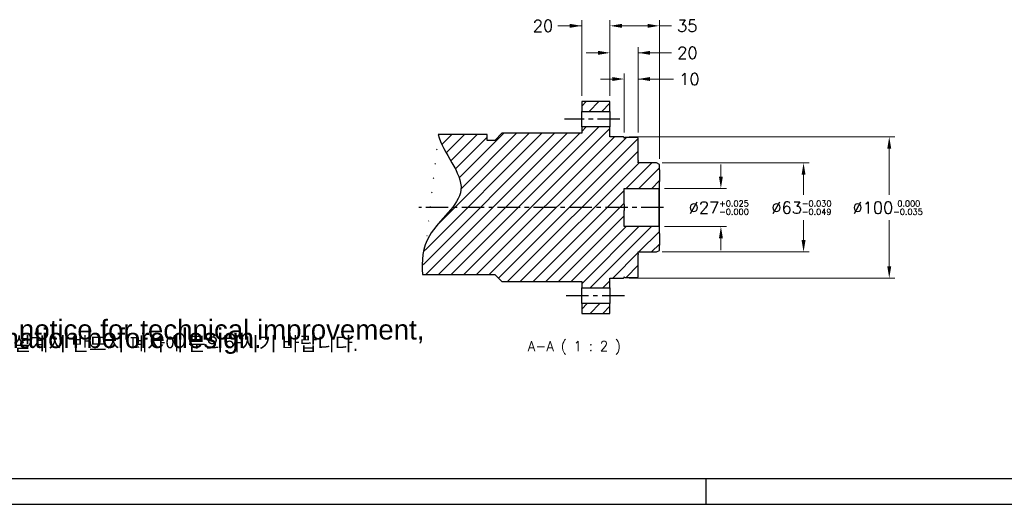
# Model space of a CAD drawing. Extents: x 46595 to 48279, y -9647 to -8459.
# Tile 2 of 24: x 46950 to 47647, y -9647 to -9304. Entities that reach past the tile are written whole.
import ezdxf

# ---------------------------------------------------------------- set-up
doc = ezdxf.new("R2010")
doc.units = 0
doc.header["$LTSCALE"] = 25.4
doc.linetypes.add('CENTER', pattern=[2, 1.25, -0.25, 0.25, -0.25])
doc.layers.get('0').update_dxf_attribs({"linetype": 'CONTINUOUS'})
doc.layers.get('Defpoints').update_dxf_attribs({"linetype": 'CONTINUOUS'})
for name, color, linetype in [('ATA-CENTER', 133, 'CENTER'), ('ATA-HATCH', 252, 'CONTINUOUS'), ('ATA-TEXT', 7, 'CONTINUOUS')]:
    doc.layers.add(name, color=color, linetype=linetype)
doc.layers.add('ATA-DIM', color=252, linetype='CONTINUOUS', lineweight=25)
doc.styles.get("Standard").update_dxf_attribs({"font": 'simplex.shx'})
doc.styles.add('주 문자 (ISO)', font='arial.ttf')
doc.dimstyles.new('ata_A1', dxfattribs={"dimtxt": 4.2, "dimasz": 4.2, "dimexe": 2, "dimexo": 2, "dimgap": 2, "dimtad": 0, "dimtih": 1, "dimtoh": 1, "dimdec": 6, "dimdsep": 46, "dimtxsty": 'Standard', "dimcen": 0, "dimclrd": 252, "dimclre": 252, "dimclrt": 4, "dimadec": 6, "dimazin": 2, "dimtfac": 1, "dimtdec": 6, "dimtofl": 0, "dimtmove": 0, "dimatfit": 3, "dimfxl": 0, "dimtolj": 1, "dimtzin": 0, "dimlwd": 0, "dimlwe": 0, "dimarcsym": 0})

# ---------------------------------------------------------------- blocks, each defined once
blk = doc.blocks.new('*D19504')
at = {"layer": 'ATA-DIM', "color": 252, "lineweight": 0}
for p, q in [((47377.67303237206, -9384.267025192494), (47377.67303237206, -9342.366229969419)), ((47387.67303237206, -9384.267025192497), (47387.67303237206, -9342.366229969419)), ((47369.27303237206, -9346.366229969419), (47360.87303237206, -9346.366229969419)), ((47387.67303237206, -9346.366229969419), (47412.70640559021, -9346.366229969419)), ((47396.07303237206, -9346.366229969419), (47404.47303237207, -9346.366229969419))]:
    blk.add_line(p, q, dxfattribs=at)
at = {"layer": 'ATA-DIM', "color": 252}
for points in [[(47369.27303237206, -9347.766229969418), (47369.27303237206, -9344.96622996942), (47377.67303237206, -9346.366229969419)], [(47396.07303237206, -9344.96622996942), (47396.07303237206, -9347.766229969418), (47387.67303237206, -9346.366229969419)]]:
    blk.add_solid(points, dxfattribs=at)
at = {"layer": 'Defpoints', "color": 0}
for p in [(47377.67303237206, -9346.366229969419), (47377.67303237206, -9388.267025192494), (47387.67303237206, -9388.267025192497)]:
    blk.add_point(p, dxfattribs=at)
at = {"layer": 'ATA-DIM', "color": 4, "ltscale": 0.2, "insert": (47416.70640559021, -9342.166229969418), "char_height": 8.4, "attachment_point": 1}
blk.add_mtext('\\A1;10', dxfattribs=at)
blk = doc.blocks.new('*D19503')
at = {"layer": 'ATA-DIM', "color": 252, "lineweight": 0}
for p, q in [((47359.27303237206, -9327.808750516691), (47350.87303237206, -9327.808750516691)), ((47367.67303237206, -9358.267025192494), (47367.67303237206, -9323.808750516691)), ((47387.67303237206, -9384.267025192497), (47387.67303237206, -9323.808750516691)), ((47387.67303237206, -9327.808750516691), (47411.26903237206, -9327.808750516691)), ((47396.07303237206, -9327.808750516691), (47404.47303237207, -9327.808750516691))]:
    blk.add_line(p, q, dxfattribs=at)
at = {"layer": 'ATA-DIM', "color": 252}
for points in [[(47359.27303237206, -9329.208750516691), (47359.27303237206, -9326.408750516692), (47367.67303237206, -9327.808750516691)], [(47396.07303237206, -9326.408750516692), (47396.07303237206, -9329.208750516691), (47387.67303237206, -9327.808750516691)]]:
    blk.add_solid(points, dxfattribs=at)
at = {"layer": 'Defpoints', "color": 0}
for p in [(47367.67303237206, -9327.808750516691), (47367.67303237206, -9362.267025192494), (47387.67303237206, -9388.267025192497)]:
    blk.add_point(p, dxfattribs=at)
at = {"layer": 'ATA-DIM', "color": 4, "ltscale": 0.2, "insert": (47415.26903237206, -9323.60875051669), "char_height": 8.4, "attachment_point": 1}
blk.add_mtext('\\A1;20', dxfattribs=at)
blk = doc.blocks.new('*D19502')
at = {"layer": 'ATA-DIM', "color": 252, "lineweight": 0}
for p, q in [((47367.67303237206, -9358.267025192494), (47367.67303237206, -9304.70076575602)), ((47402.67303237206, -9402.921725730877), (47402.67303237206, -9304.70076575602)), ((47376.07303237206, -9308.70076575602), (47394.27303237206, -9308.70076575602)), ((47402.67303237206, -9308.70076575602), (47411.14324038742, -9308.70076575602))]:
    blk.add_line(p, q, dxfattribs=at)
at = {"layer": 'ATA-DIM', "color": 252}
for points in [[(47376.07303237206, -9307.300765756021), (47376.07303237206, -9310.10076575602), (47367.67303237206, -9308.70076575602)], [(47394.27303237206, -9310.10076575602), (47394.27303237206, -9307.300765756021), (47402.67303237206, -9308.70076575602)]]:
    blk.add_solid(points, dxfattribs=at)
at = {"layer": 'Defpoints', "color": 0}
for p in [(47402.67303237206, -9308.70076575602), (47367.67303237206, -9362.267025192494), (47402.67303237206, -9406.921725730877)]:
    blk.add_point(p, dxfattribs=at)
at = {"layer": 'ATA-DIM', "color": 4, "ltscale": 0.2, "insert": (47415.14324038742, -9304.50076575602), "char_height": 8.4, "attachment_point": 1}
blk.add_mtext('\\A1;35', dxfattribs=at)
blk = doc.blocks.new('*D19499')
at = {"layer": 'ATA-DIM', "color": 252, "lineweight": 0}
for p, q in [((47347.67303237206, -9358.267025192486), (47347.67303237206, -9304.70076575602)), ((47367.67303237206, -9358.267025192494), (47367.67303237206, -9304.70076575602)), ((47347.67303237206, -9308.70076575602), (47330.6841872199, -9308.70076575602)), ((47339.27303237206, -9308.70076575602), (47330.87303237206, -9308.70076575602)), ((47376.07303237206, -9308.70076575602), (47384.47303237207, -9308.70076575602))]:
    blk.add_line(p, q, dxfattribs=at)
at = {"layer": 'ATA-DIM', "color": 252}
for points in [[(47339.27303237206, -9310.10076575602), (47339.27303237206, -9307.300765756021), (47347.67303237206, -9308.70076575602)], [(47376.07303237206, -9307.300765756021), (47376.07303237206, -9310.10076575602), (47367.67303237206, -9308.70076575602)]]:
    blk.add_solid(points, dxfattribs=at)
at = {"layer": 'Defpoints', "color": 0}
for p in [(47347.67303237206, -9308.70076575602), (47347.67303237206, -9362.267025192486), (47367.67303237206, -9362.267025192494)]:
    blk.add_point(p, dxfattribs=at)
at = {"layer": 'ATA-DIM', "color": 4, "ltscale": 0.2, "insert": (47313.07618721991, -9304.50076575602), "char_height": 8.4, "attachment_point": 1}
blk.add_mtext('\\A1;20', dxfattribs=at)
blk = doc.blocks.new('*D19500')
at = {"layer": 'ATA-DIM', "color": 252, "lineweight": 0}
for p, q in [((47404.67303237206, -9405.767025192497), (47508.67303237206, -9405.767025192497)), ((47504.67303237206, -9414.167025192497), (47504.67303237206, -9428.367025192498)), ((47504.67303237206, -9460.367025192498), (47504.67303237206, -9446.167025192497)), ((47404.67303237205, -9468.767025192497), (47508.67303237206, -9468.767025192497))]:
    blk.add_line(p, q, dxfattribs=at)
at = {"layer": 'ATA-DIM', "color": 252}
for points in [[(47506.07303237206, -9414.167025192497), (47503.27303237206, -9414.167025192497), (47504.67303237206, -9405.767025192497)], [(47503.27303237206, -9460.367025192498), (47506.07303237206, -9460.367025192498), (47504.67303237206, -9468.767025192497)]]:
    blk.add_solid(points, dxfattribs=at)
at = {"layer": 'Defpoints', "color": 0}
for p in [(47400.67303237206, -9405.767025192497), (47400.67303237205, -9468.767025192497), (47504.67303237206, -9468.767025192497)]:
    blk.add_point(p, dxfattribs=at)
at = {"layer": 'ATA-DIM', "color": 4, "ltscale": 0.2, "insert": (47481.90903237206, -9432.367025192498), "char_height": 8.4, "attachment_point": 1}
blk.add_mtext('\\A1;%%C63{\\H4.200000;\\S-0.030^ -0.049;}', dxfattribs=at)
blk = doc.blocks.new('*D19498')
at = {"layer": 'ATA-DIM', "color": 252, "lineweight": 0}
for p, q in [((47446.17303237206, -9415.367025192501), (47446.17303237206, -9406.967025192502)), ((47406.17303237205, -9423.767025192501), (47450.17303237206, -9423.767025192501)), ((47406.17303237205, -9450.767025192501), (47450.17303237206, -9450.767025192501)), ((47446.17303237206, -9459.1670251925), (47446.17303237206, -9467.5670251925))]:
    blk.add_line(p, q, dxfattribs=at)
at = {"layer": 'ATA-DIM', "color": 252}
for points in [[(47444.77303237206, -9415.367025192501), (47447.57303237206, -9415.367025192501), (47446.17303237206, -9423.767025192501)], [(47447.57303237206, -9459.1670251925), (47444.77303237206, -9459.1670251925), (47446.17303237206, -9450.767025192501)]]:
    blk.add_solid(points, dxfattribs=at)
at = {"layer": 'Defpoints', "color": 0}
for p in [(47402.17303237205, -9423.767025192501), (47446.17303237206, -9423.767025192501), (47402.17303237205, -9450.767025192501)]:
    blk.add_point(p, dxfattribs=at)
at = {"layer": 'ATA-DIM', "color": 4, "ltscale": 0.2, "insert": (47423.40903237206, -9432.367025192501), "char_height": 8.4, "attachment_point": 1}
blk.add_mtext('\\A1;%%C27{\\H4.200000;\\S+0.025^ -0.000;}', dxfattribs=at)
blk = doc.blocks.new('*D19501')
at = {"layer": 'ATA-DIM', "color": 252, "lineweight": 0}
for p, q in [((47381.17303237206, -9387.267025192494), (47569.28971169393, -9387.267025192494)), ((47565.28971169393, -9395.667025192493), (47565.28971169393, -9428.367025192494)), ((47565.28971169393, -9478.867025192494), (47565.28971169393, -9446.167025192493)), ((47381.17303237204, -9487.267025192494), (47569.28971169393, -9487.267025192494))]:
    blk.add_line(p, q, dxfattribs=at)
at = {"layer": 'ATA-DIM', "color": 252}
for points in [[(47566.68971169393, -9395.667025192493), (47563.88971169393, -9395.667025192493), (47565.28971169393, -9387.267025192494)], [(47563.88971169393, -9478.867025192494), (47566.68971169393, -9478.867025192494), (47565.28971169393, -9487.267025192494)]]:
    blk.add_solid(points, dxfattribs=at)
at = {"layer": 'Defpoints', "color": 0}
for p in [(47377.17303237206, -9387.267025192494), (47377.17303237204, -9487.267025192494), (47565.28971169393, -9487.267025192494)]:
    blk.add_point(p, dxfattribs=at)
at = {"layer": 'ATA-DIM', "color": 4, "ltscale": 0.2, "insert": (47539.33371169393, -9432.367025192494), "char_height": 8.4, "attachment_point": 1}
blk.add_mtext('\\A1;%%C100{\\H4.200000;\\S 0.000^ -0.035;}', dxfattribs=at)
blk = doc.blocks.new('ata-Border-A1-002')
blk.add_line((833.9999999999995, 9.000000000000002), (7, 8.999999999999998))
at = {"color": 253, "ltscale": 0.5}
for p, q in [((420.4999999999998, 9), (420.4999999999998, 0)), ((0, 0), (841.0000000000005, 0))]:
    blk.add_line(p, q, dxfattribs=at)

msp = doc.modelspace()

# ---------------------------------------------------------------- hatches: boundary and pattern name
at = {"layer": 'ATA-HATCH'}
h = msp.add_hatch(dxfattribs=at)
h.set_pattern_fill('ANSI31', color=256, scale=2)
h.set_pattern_definition([(45, (45131.02734534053, -13054.92694333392), (-4.490128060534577, 4.490128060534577), [])])
edge = h.paths.add_edge_path()
edge.add_line((47291.17303237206, -9384.76702519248), (47286.17303237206, -9389.76702519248))
edge.add_line((47286.17303237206, -9389.76702519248), (47280.67303237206, -9389.76702519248))
edge.add_line((47280.67303237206, -9389.76702519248), (47280.67303237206, -9385.635011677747))
edge.add_line((47280.67303237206, -9385.635011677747), (47246.09042990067, -9385.635011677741))
edge.add_spline(control_points=[(47246.09042990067, -9385.63501167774), (47249.33392118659, -9398.70716033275), (47276.58331796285, -9425.65314957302), (47236.09593035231, -9452.772445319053), (47234.2146888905, -9475.019876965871), (47235.01661031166, -9484.767025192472)], knot_values=[29.95343203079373, 29.95343203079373, 29.95343203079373, 29.95343203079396, 51.11458799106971, 70.8278344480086, 85.1607967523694, 85.1607967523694, 85.1607967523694, 85.1607967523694], degree=3, periodic=0)
edge.add_line((47235.01661031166, -9484.767025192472), (47286.17303237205, -9484.76702519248))
edge.add_line((47286.17303237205, -9484.76702519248), (47291.17303237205, -9489.76702519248))
edge.add_line((47291.17303237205, -9489.76702519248), (47347.67303237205, -9489.767025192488))
edge.add_line((47347.67303237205, -9489.76702519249), (47347.67303237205, -9494.26720667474))
edge.add_line((47347.67303237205, -9494.26720667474), (47367.67303237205, -9494.267206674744))
edge.add_line((47367.67303237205, -9494.267206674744), (47367.67303237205, -9487.267025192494))
edge.add_line((47367.67303237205, -9487.267025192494), (47377.17303237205, -9487.267025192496))
edge.add_line((47377.17303237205, -9487.267025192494), (47377.67303237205, -9486.767025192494))
edge.add_line((47377.67303237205, -9486.767025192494), (47377.67303237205, -9486.267025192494))
edge.add_line((47377.67303237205, -9486.267025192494), (47378.17303237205, -9486.767025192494))
edge.add_line((47378.17303237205, -9486.767025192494), (47387.17303237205, -9486.767025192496))
edge.add_line((47387.17303237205, -9486.767025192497), (47387.67303237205, -9486.267025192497))
edge.add_line((47387.67303237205, -9486.267025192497), (47387.67303237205, -9470.517025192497))
edge.add_line((47387.67303237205, -9470.517025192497), (47387.67303237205, -9469.767404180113))
edge.add_line((47387.67303237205, -9469.767404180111), (47387.67303237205, -9468.967025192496))
edge.add_line((47387.67303237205, -9468.967025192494), (47387.67303237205, -9468.767025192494))
edge.add_line((47387.67303237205, -9468.767025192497), (47400.67303237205, -9468.767025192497))
edge.add_line((47400.67303237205, -9468.767025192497), (47402.67303237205, -9467.61232465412))
edge.add_line((47402.67303237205, -9467.612324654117), (47402.67303237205, -9463.954985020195))
edge.add_line((47402.67303237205, -9463.954985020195), (47402.67303237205, -9455.579052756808))
edge.add_line((47402.67303237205, -9455.57905275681), (47402.67303237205, -9451.2670251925))
edge.add_line((47402.67303237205, -9451.267025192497), (47402.17303237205, -9450.767025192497))
edge.add_line((47402.17303237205, -9450.767025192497), (47377.67303237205, -9450.767025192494))
edge.add_line((47377.67303237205, -9450.767025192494), (47377.67303237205, -9439.392025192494))
edge.add_line((47377.67303237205, -9439.392025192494), (47377.67303237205, -9435.142025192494))
edge.add_line((47377.67303237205, -9435.142025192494), (47377.67303237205, -9423.767025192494))
edge.add_line((47377.67303237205, -9423.767025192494), (47402.17303237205, -9423.767025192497))
edge.add_line((47402.17303237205, -9423.767025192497), (47402.67303237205, -9423.267025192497))
edge.add_line((47402.67303237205, -9423.267025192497), (47402.67303237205, -9418.954997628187))
edge.add_line((47402.67303237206, -9418.954997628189), (47402.67303237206, -9410.579065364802))
edge.add_line((47402.67303237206, -9410.5790653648), (47402.67303237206, -9406.921725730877))
edge.add_line((47402.67303237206, -9406.921725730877), (47400.67303237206, -9405.767025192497))
edge.add_line((47400.67303237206, -9405.767025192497), (47387.67303237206, -9405.767025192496))
edge.add_line((47387.67303237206, -9405.767025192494), (47387.67303237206, -9405.567025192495))
edge.add_line((47387.67303237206, -9405.567025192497), (47387.67303237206, -9404.766646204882))
edge.add_line((47387.67303237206, -9404.76664620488), (47387.67303237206, -9404.017025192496))
edge.add_line((47387.67303237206, -9404.017025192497), (47387.67303237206, -9388.267025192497))
edge.add_line((47387.67303237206, -9388.267025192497), (47387.17303237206, -9387.767025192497))
edge.add_line((47387.17303237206, -9387.767025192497), (47378.17303237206, -9387.767025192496))
edge.add_line((47378.17303237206, -9387.767025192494), (47377.67303237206, -9388.267025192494))
edge.add_line((47377.67303237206, -9388.267025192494), (47377.67303237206, -9387.767025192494))
edge.add_line((47377.67303237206, -9387.767025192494), (47377.17303237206, -9387.267025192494))
edge.add_line((47377.17303237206, -9387.267025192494), (47367.67303237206, -9387.267025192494))
edge.add_line((47367.67303237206, -9387.267025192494), (47367.67303237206, -9380.266843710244))
edge.add_line((47367.67303237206, -9380.266843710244), (47347.67303237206, -9380.26684371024))
edge.add_line((47347.67303237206, -9380.26684371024), (47347.67303237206, -9384.76702519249))
edge.add_line((47347.67303237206, -9384.76702519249), (47291.17303237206, -9384.767025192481))
h.paths.add_polyline_path([(47347.67303237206, -9362.26702519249), (47347.67303237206, -9369.26724169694), (47367.67303237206, -9369.267241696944), (47367.67303237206, -9362.267025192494)])
h.paths.add_polyline_path([(47347.67303237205, -9505.26680868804), (47347.67303237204, -9512.26702519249), (47367.67303237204, -9512.267025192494), (47367.67303237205, -9505.26680868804)])

# ---------------------------------------------------------------- linework, layer by layer
for p, q in [((47347.67303237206, -9362.26702519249), (47347.67303237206, -9369.26724169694)), ((47367.67303237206, -9362.267025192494), (47347.67303237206, -9362.26702519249)), ((47367.67303237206, -9369.267241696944), (47367.67303237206, -9362.267025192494)), ((47347.67303237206, -9380.26684371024), (47347.67303237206, -9369.26724169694)), ((47347.67303237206, -9369.26724169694), (47367.67303237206, -9369.267241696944)), ((47367.67303237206, -9369.267241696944), (47367.67303237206, -9380.266843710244)), ((47291.17303237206, -9384.76702519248), (47286.17303237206, -9389.76702519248)), ((47347.67303237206, -9384.76702519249), (47291.17303237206, -9384.76702519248)), ((47347.67303237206, -9380.26684371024), (47347.67303237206, -9384.76702519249)), ((47367.67303237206, -9380.266843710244), (47347.67303237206, -9380.26684371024)), ((47367.67303237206, -9387.267025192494), (47367.67303237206, -9380.266843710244)), ((47280.67303237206, -9385.635011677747), (47246.09042990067, -9385.63501167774)), ((47280.67303237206, -9389.76702519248), (47280.67303237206, -9385.635011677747)), ((47286.17303237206, -9389.76702519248), (47280.67303237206, -9389.76702519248)), ((47377.17303237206, -9387.267025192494), (47367.67303237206, -9387.267025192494)), ((47377.67303237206, -9387.767025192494), (47377.17303237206, -9387.267025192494)), ((47378.17303237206, -9387.767025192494), (47377.67303237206, -9388.267025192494)), ((47377.67303237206, -9388.267025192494), (47377.67303237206, -9387.767025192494)), ((47387.17303237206, -9387.767025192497), (47378.17303237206, -9387.767025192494)), ((47387.67303237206, -9388.267025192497), (47387.17303237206, -9387.767025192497)), ((47387.67303237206, -9404.017025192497), (47387.67303237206, -9388.267025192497)), ((47387.67303237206, -9404.017025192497), (47387.67303237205, -9404.76664620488)), ((47387.67303237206, -9405.567025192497), (47387.67303237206, -9404.76664620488)), ((47387.67303237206, -9405.767025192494), (47387.67303237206, -9405.567025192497)), ((47400.67303237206, -9405.767025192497), (47387.67303237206, -9405.767025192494)), ((47402.67303237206, -9406.921725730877), (47400.67303237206, -9405.767025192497)), ((47402.67303237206, -9410.5790653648), (47402.67303237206, -9406.921725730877)), ((47402.67303237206, -9410.5790653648), (47402.67303237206, -9418.954997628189)), ((47402.67303237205, -9423.267025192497), (47402.67303237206, -9418.954997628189)), ((47377.67303237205, -9423.767025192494), (47402.17303237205, -9423.767025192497)), ((47377.67303237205, -9435.142025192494), (47377.67303237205, -9423.767025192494)), ((47402.17303237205, -9423.767025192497), (47402.67303237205, -9423.267025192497)), ((47402.17303237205, -9423.767025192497), (47402.17303237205, -9450.767025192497)), ((47402.67303237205, -9451.267025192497), (47402.67303237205, -9423.267025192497)), ((47377.67303237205, -9435.142025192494), (47377.67303237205, -9439.392025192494)), ((47377.67303237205, -9450.767025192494), (47377.67303237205, -9439.392025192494)), ((47402.17303237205, -9450.767025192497), (47377.67303237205, -9450.767025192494)), ((47402.67303237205, -9451.267025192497), (47402.17303237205, -9450.767025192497)), ((47402.67303237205, -9455.57905275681), (47402.67303237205, -9451.267025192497)), ((47402.67303237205, -9455.57905275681), (47402.67303237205, -9463.954985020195)), ((47400.67303237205, -9468.767025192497), (47402.67303237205, -9467.612324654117)), ((47402.67303237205, -9467.612324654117), (47402.67303237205, -9463.954985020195)), ((47387.67303237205, -9468.967025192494), (47387.67303237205, -9468.767025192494)), ((47387.67303237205, -9468.767025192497), (47400.67303237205, -9468.767025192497)), ((47387.67303237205, -9469.767404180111), (47387.67303237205, -9468.967025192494)), ((47387.67303237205, -9469.767404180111), (47387.67303237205, -9470.517025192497)), ((47387.67303237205, -9486.267025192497), (47387.67303237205, -9470.517025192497)), ((47235.01661031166, -9484.767025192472), (47286.17303237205, -9484.76702519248)), ((47286.17303237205, -9484.76702519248), (47291.17303237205, -9489.76702519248)), ((47367.67303237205, -9487.267025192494), (47377.17303237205, -9487.267025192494)), ((47367.67303237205, -9494.267206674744), (47367.67303237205, -9487.267025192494)), ((47377.17303237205, -9487.267025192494), (47377.67303237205, -9486.767025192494)), ((47377.67303237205, -9486.267025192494), (47378.17303237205, -9486.767025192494)), ((47377.67303237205, -9486.767025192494), (47377.67303237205, -9486.267025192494)), ((47378.17303237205, -9486.767025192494), (47387.17303237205, -9486.767025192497)), ((47387.17303237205, -9486.767025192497), (47387.67303237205, -9486.267025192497)), ((47291.17303237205, -9489.76702519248), (47347.67303237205, -9489.76702519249)), ((47347.67303237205, -9489.76702519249), (47347.67303237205, -9494.26720667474)), ((47347.67303237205, -9505.26680868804), (47347.67303237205, -9494.26720667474)), ((47347.67303237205, -9494.26720667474), (47367.67303237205, -9494.267206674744)), ((47367.67303237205, -9494.267206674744), (47367.67303237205, -9505.26680868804)), ((47347.67303237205, -9505.26680868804), (47347.67303237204, -9512.26702519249)), ((47367.67303237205, -9505.26680868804), (47347.67303237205, -9505.26680868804)), ((47367.67303237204, -9512.267025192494), (47367.67303237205, -9505.26680868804)), ((47347.67303237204, -9512.26702519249), (47367.67303237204, -9512.267025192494))]:
    msp.add_line(p, q)
msp.add_open_spline([(47246.09042990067, -9385.63501167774), (47249.33392118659, -9398.70716033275), (47276.58331796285, -9425.65314957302), (47236.09593035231, -9452.772445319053), (47234.2146888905, -9475.019876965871), (47235.01661031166, -9484.767025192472)], degree=3, knots=[29.95343203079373, 29.95343203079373, 29.95343203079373, 29.95343203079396, 51.11458799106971, 70.8278344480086, 85.1607967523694, 85.1607967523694, 85.1607967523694, 85.1607967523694])
at = {"layer": 'ATA-CENTER', "ltscale": 0.5}
for p, q in [((47374.77381525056, -9374.767042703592), (47335.40757916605, -9374.767042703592)), ((47405.67303237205, -9437.267025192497), (47232.35476218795, -9437.267025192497)), ((47377.94283754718, -9499.767007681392), (47335.82641141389, -9499.767007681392))]:
    msp.add_line(p, q, dxfattribs=at)

# ---------------------------------------------------------------- block references
at = {"xscale": 2, "yscale": 2, "zscale": 2}
msp.add_blockref('ata-Border-A1-002', (46594.61187617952, -9647.387317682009), dxfattribs=at)
msp.add_blockref('ata-Border-A1-002', (46594.61187617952, -9647.387317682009), dxfattribs=at)

# ---------------------------------------------------------------- texts
at = {"layer": 'ATA-TEXT', "color": 7, "insert": (46622.25836005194, -9510.751800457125), "char_height": 6.99999988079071, "attachment_point": 1, "line_spacing_factor": 0.257142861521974, "style": '주 문자 (ISO)'}
msp.add_mtext('{\\fArial|b1|i0|c129|p34;\\H2.00000x;<Cautions> }\\P{\\fArial|b0|i0|c129|p34;\\H2.00000x;This drawing can be modified without notice for technical improvement,}\\P{\\fArial|b0|i0|c129|p34;\\H2.00000x;Please contact us for the latest information before design.}\\P{\\fGulim|b0|i0|c129|p50;\\H1.42857x;본 도면은 기술상의 이유로 사전예고없이 수정가능하므로 설계시 반드시 폐사에 문의하시기 바랍니다}{\\fArial|b0|i0|c129|p34;\\H1.42857x;.}', dxfattribs=at)
at = {"layer": 'ATA-TEXT', "insert": (47309.46678860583, -9541.271710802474), "char_height": 6.99999988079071, "attachment_point": 7}
msp.add_mtext('A-A ( 1 : 2 )', dxfattribs=at)

# ---------------------------------------------------------------- dimensions: what is measured, and where the dimension line sits
at = {"layer": 'ATA-DIM'}
for base, p1, p2, picture, middle in [((47347.67303237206, -9308.70076575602), (47367.67303237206, -9362.267025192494), (47347.67303237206, -9362.267025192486), '*D19499', (47319.8801872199, -9308.70076575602)), ((47402.67303237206, -9308.70076575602), (47367.67303237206, -9362.267025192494), (47402.67303237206, -9406.921725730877), '*D19502', (47421.94724038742, -9308.70076575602)), ((47367.67303237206, -9327.808750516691), (47387.67303237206, -9388.267025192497), (47367.67303237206, -9362.267025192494), '*D19503', (47422.07303237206, -9327.808750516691))]:
    dim = msp.add_linear_dim(base=base, p1=p1, p2=p2, angle=180, dimstyle='ata_A1', override={"dimscale": 2, "dimdec": 3, "dimtfac": 0.8571428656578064, "dimtdec": 2}, dxfattribs=at)
    dim.commit()
    dim.dimension.update_dxf_attribs({"geometry": picture, "text_midpoint": middle, "dimtype": 160})
dim = msp.add_linear_dim(base=(47377.67303237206, -9346.366229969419), p1=(47387.67303237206, -9388.267025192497), p2=(47377.67303237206, -9388.267025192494), dimstyle='ata_A1', override={"dimscale": 2, "dimdec": 3, "dimtfac": 0.8571428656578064, "dimtdec": 2}, dxfattribs=at)
dim.commit()
dim.dimension.update_dxf_attribs({"geometry": '*D19504', "text_midpoint": (47422.71240559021, -9346.366229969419), "dimtype": 160})
for base, p1, p2, override, picture, middle in [((47565.28971169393, -9487.267025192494), (47377.17303237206, -9387.267025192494), (47377.17303237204, -9487.267025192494), {"dimscale": 2, "dimdec": 3, "dimtol": 1, "dimlim": 0, "dimtp": 0, "dimtm": 0.035000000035, "dimtfac": 0.5, "dimtdec": 3, "dimtolj": 1, "dimtzin": 0}, '*D19501', (47565.28971169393, -9437.267025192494)), ((47504.67303237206, -9468.767025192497), (47400.67303237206, -9405.767025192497), (47400.67303237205, -9468.767025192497), {"dimscale": 2, "dimdec": 3, "dimtol": 1, "dimlim": 0, "dimtp": -0.03, "dimtm": 0.049, "dimtfac": 0.5, "dimtdec": 3, "dimtolj": 1, "dimtzin": 0}, '*D19500', (47504.67303237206, -9437.267025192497)), ((47446.17303237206, -9423.767025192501), (47402.17303237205, -9450.767025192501), (47402.17303237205, -9423.767025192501), {"dimscale": 2, "dimdec": 3, "dimtol": 1, "dimlim": 0, "dimtp": 0.025, "dimtm": 1e-09, "dimtfac": 0.5, "dimtdec": 3, "dimtolj": 1, "dimtzin": 0}, '*D19498', (47446.17303237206, -9437.267025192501))]:
    dim = msp.add_linear_dim(base=base, p1=p1, p2=p2, angle=90, text='%%C<>', dimstyle='ata_A1', override=override, dxfattribs=at)
    dim.commit()
    dim.dimension.update_dxf_attribs({"geometry": picture, "text_midpoint": middle, "dimtype": 160})

doc.saveas('drawing.dxf')
